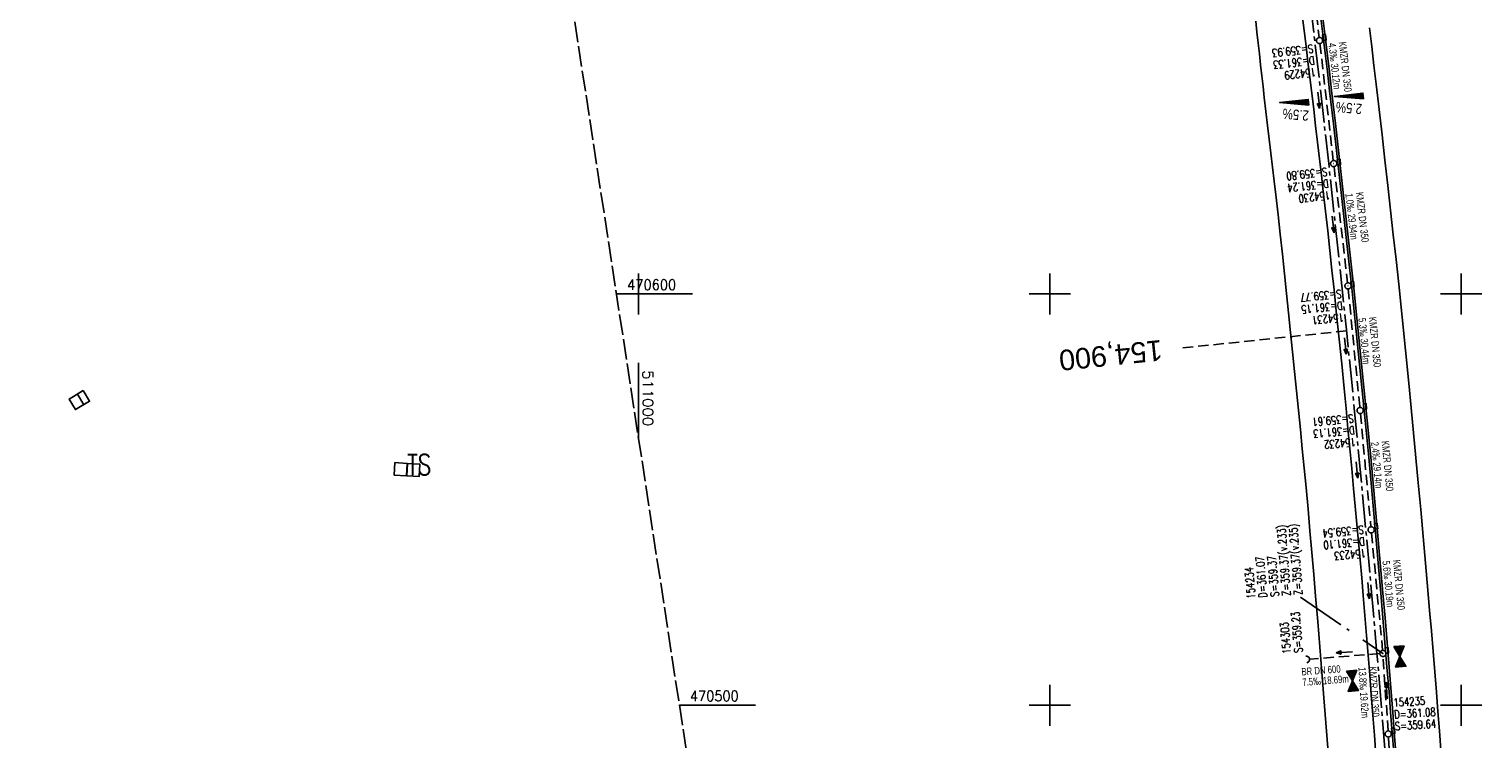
# Model space of a CAD drawing. Extents: x 510563 to 513920, y 467229 to 478797.
# Tile 11 of 67: x 510852 to 511205, y 470492 to 470664. Entities that reach past the tile are written whole.
import ezdxf
from ezdxf.enums import TextEntityAlignment as Align

# ---------------------------------------------------------------- set-up
doc = ezdxf.new("R2010")
doc.units = 0
doc.header["$LTSCALE"] = 10
doc.header["$MEASUREMENT"] = 0
for name, pattern in [('ACHSE', [5.5, 4, -0.5, 0.5, -0.5]), ('LT00', [0]), ('LT14', [0.6, 0.5, -0.1]), ('LT17', [0.15, 0.1, -0.05]), ('STRICHLINIE2', [0.375, 0.25, -0.125])]:
    doc.linetypes.add(name, pattern=pattern)
doc.layers.get('0').update_dxf_attribs({"linetype": 'LT00'})
for name, color, linetype in [('-AX-020', 250, 'ACHSE'), ('-Halt-Pfeil', 4, 'LT00'), ('-Haltung', 7, 'STRICHLINIE2'), ('-Haltungsbeschriftung', 140, 'LT00'), ('-HTP-20O', 11, 'LT00'), ('-HTP-20W', 11, 'LT00'), ('-QUE-20O', 11, 'LT00'), ('-QUE-20W', 11, 'LT00'), ('-Schachtbeschriftung', 5, 'LT00'), ('-ST-20', 30, 'LT17'), ('DFK_BEB_SCHR', 254, 'LT00'), ('DFK_BEBAUUNG', 250, 'LT00'), ('V96_AFBR_BAB', 250, 'LT00'), ('V96_KA_PRUF', 182, 'LT00'), ('V96_RASTER', 250, 'LT00'), ('V96_RINNE', 182, 'LT00'), ('V96_SINKK', 182, 'LT00'), ('V96_UK_DURCH', 182, 'LT00')]:
    doc.layers.add(name, color=color, linetype=linetype)
doc.layers.add('-BLATT_96-RAND', color=7, linetype='LT14', plot=False)
doc.styles.add('Beschrift', font='ARIAL.TTF')
doc.styles.add('Haltungsbeschriftung', font='ARIAL.TTF', dxfattribs={"width": 0.75})
doc.styles.add('schachtbeschriftung', font='romans.shx', dxfattribs={"width": 0.75, "height": 2})
doc.styles.get("Standard").update_dxf_attribs({"font": 'romans.shx'})

# ---------------------------------------------------------------- blocks, each defined once
blk = doc.blocks.new('SYMB0652')
at = {"color": 0, "linetype": 'ByBlock'}
blk.add_lwpolyline([(-0.15, -0.075), (0.15, -0.075), (0.15, 0.075), (-0.15, 0.075), (-0.15, -0.075)], dxfattribs=at)
blk = doc.blocks.new('SYMB0003')
at = {"color": 0, "linetype": 'ByBlock'}
for p, q in [((-0.015712, 0), (0.010166, 0.012015)), ((0, -0.021257), (-0.015712, 0)), ((0.010166, 0.012015), (0, -0.021257))]:
    blk.add_line(p, q, dxfattribs=at)
for points in [[(-0.031395, 0.499013), (-0.093691, 0.491144), (-0.154509, 0.475528), (-0.21289, 0.452414), (-0.267913, 0.422164), (-0.318712, 0.385257), (-0.364484, 0.342274), (-0.404509, 0.293893), (-0.438154, 0.240877), (-0.464888, 0.184062), (-0.484292, 0.124345), (-0.496058, 0.062667), (-0.5, 0)], [(-0.5, 0), (-0.496058, -0.062667), (-0.484292, -0.124345), (-0.464888, -0.184062), (-0.438154, -0.240877), (-0.404509, -0.293893), (-0.364485, -0.342274), (-0.318712, -0.385257), (-0.267914, -0.422164), (-0.21289, -0.452414), (-0.154509, -0.475529), (-0.093691, -0.491144), (-0.031395, -0.499014), (0.031395, -0.499014)], [(0.5, 0), (0.496057, 0.062667), (0.484292, 0.124345), (0.464888, 0.184062), (0.438153, 0.240877), (0.404509, 0.293893), (0.364484, 0.342274), (0.318712, 0.385257), (0.267913, 0.422164), (0.21289, 0.452414), (0.154509, 0.475528), (0.093691, 0.491144), (0.031395, 0.499013), (-0.031395, 0.499013)], [(0.031395, -0.499014), (0.093691, -0.491144), (0.154509, -0.475529), (0.21289, -0.452414), (0.267914, -0.422164), (0.318712, -0.385257), (0.364485, -0.342274), (0.404509, -0.293893), (0.438154, -0.240877), (0.464889, -0.184062), (0.484292, -0.124345), (0.496058, -0.062667), (0.5, 0)]]:
    blk.add_lwpolyline(points, dxfattribs=at)
blk = doc.blocks.new('SYMB1107')
at = {"color": 0, "linetype": 'ByBlock'}
for points in [[(-0.2, 0), (-0.196157, 0.039018), (-0.184776, 0.076537), (-0.166294, 0.111114), (-0.141421, 0.141421), (-0.111114, 0.166294), (-0.076537, 0.184776), (-0.039018, 0.196157), (0, 0.2)], [(0, 0.2), (0.039018, 0.196157), (0.076537, 0.184776), (0.111114, 0.166294), (0.141421, 0.141421), (0.166294, 0.111114), (0.184776, 0.076537), (0.196157, 0.039018), (0.2, 0)]]:
    blk.add_lwpolyline(points, dxfattribs=at)
blk = doc.blocks.new('SYMB0070')
at = {"color": 0, "linetype": 'ByBlock'}
for p, q in [((-0.5, 0), (0.2, 0)), ((0.5, 0), (0.2, 0.1)), ((0.2, 0.1), (0.2, 0)), ((0.468, 0), (0.21, 0.086)), ((0.21, 0.086), (0.21, -0.086)), ((0.21, -0.086), (0.468, 0)), ((0.22, -0.072), (0.437, 0)), ((0.23, -0.058), (0.405, 0)), ((0.24, -0.045), (0.374, 0)), ((0.342, 0), (0.25, 0.031)), ((0.25, 0.031), (0.25, -0.031)), ((0.25, -0.031), (0.342, 0)), ((0.26, -0.017), (0.31, 0)), ((0.27, -0.003), (0.279, 0))]:
    blk.add_line(p, q, dxfattribs=at)
for points in [[(0.2, 0), (0.2, -0.1), (0.5, 0)], [(0.437, 0), (0.22, 0.072), (0.22, -0.072)], [(0.405, 0), (0.23, 0.058), (0.23, -0.058)], [(0.374, 0), (0.24, 0.045), (0.24, -0.045)], [(0.31, 0), (0.26, 0.017), (0.26, -0.017)], [(0.279, 0), (0.27, 0.003), (0.27, -0.003)]]:
    blk.add_lwpolyline(points, dxfattribs=at)
blk = doc.blocks.new('SYMB0072')
at = {"color": 0, "linetype": 'ByBlock'}
for p, q in [((-0.5, -0.25), (-0.5, 0.25)), ((-0.5, 0.25), (0, 0)), ((-0.5, -0.25), (-0.5, 0.25)), ((0, 0), (-0.5, -0.25)), ((-0.48, -0.24), (-0.48, 0.24)), ((-0.46, -0.23), (-0.46, 0.23)), ((-0.44, -0.22), (-0.44, 0.22)), ((-0.42, -0.21), (-0.42, 0.21)), ((-0.4, -0.2), (-0.4, 0.2)), ((-0.38, -0.19), (-0.38, 0.19)), ((-0.36, -0.18), (-0.36, 0.18)), ((-0.34, -0.17), (-0.34, 0.17)), ((-0.32, -0.16), (-0.32, 0.16)), ((-0.3, -0.15), (-0.3, 0.15)), ((-0.28, -0.14), (-0.28, 0.14)), ((-0.26, -0.13), (-0.26, 0.13)), ((-0.24, -0.12), (-0.24, 0.12)), ((-0.22, -0.11), (-0.22, 0.11)), ((-0.2, -0.1), (-0.2, 0.1)), ((-0.18, -0.09), (-0.18, 0.09)), ((-0.16, -0.08), (-0.16, 0.08)), ((-0.14, -0.07), (-0.14, 0.07)), ((-0.12, -0.06), (-0.12, 0.06)), ((-0.1, -0.05), (-0.1, 0.05)), ((-0.08, -0.04), (-0.08, 0.04)), ((-0.06, -0.03), (-0.06, 0.03)), ((-0.04, -0.02), (-0.04, 0.02)), ((-0.02, -0.01), (-0.02, 0.01)), ((0.02, -0.01), (0.02, 0.01)), ((0.04, -0.02), (0.04, 0.02)), ((0.06, -0.03), (0.06, 0.03)), ((0.08, -0.04), (0.08, 0.04)), ((0.1, -0.05), (0.1, 0.05)), ((0.12, -0.06), (0.12, 0.06)), ((0.14, -0.07), (0.14, 0.07)), ((0.16, -0.08), (0.16, 0.08)), ((0.18, -0.09), (0.18, 0.09)), ((0.2, -0.1), (0.2, 0.1)), ((0.22, -0.11), (0.22, 0.11)), ((0.24, -0.12), (0.24, 0.12)), ((0.26, -0.13), (0.26, 0.13)), ((0.28, -0.14), (0.28, 0.14)), ((0.3, -0.15), (0.3, 0.15)), ((0.32, -0.16), (0.32, 0.16)), ((0.34, -0.17), (0.34, 0.17)), ((0.36, -0.18), (0.36, 0.18)), ((0.38, -0.19), (0.38, 0.19)), ((0.4, -0.2), (0.4, 0.2)), ((0.42, -0.21), (0.42, 0.21)), ((0.44, -0.22), (0.44, 0.22)), ((0.46, -0.23), (0.46, 0.23)), ((0.48, -0.24), (0.48, 0.24)), ((0.5, -0.25), (0.5, 0.25))]:
    blk.add_line(p, q, dxfattribs=at)
blk.add_lwpolyline([(0, 0), (0.5, 0.25), (0.5, -0.25), (0, 0)], dxfattribs=at)

msp = doc.modelspace()

# ---------------------------------------------------------------- linework, layer by layer
at = {"layer": '-AX-020', "ltscale": 0.2, "flags": 128}
msp.add_lwpolyline([(513881.72, 478796.97), (513877.87, 478787.35), (513870.37, 478768.8), (513862.79, 478750.28), (513855.14, 478731.79), (513847.41, 478713.32), (513839.61, 478694.89), (513831.74, 478676.49), (513823.79, 478658.13), (513815.77, 478639.79), (513807.68, 478621.49), (513799.51, 478603.22), (513791.27, 478584.98), (513782.96, 478566.77), (513774.58, 478548.6), (513766.12, 478530.46), (513757.59, 478512.36), (513748.99, 478494.29), (513740.31, 478476.25), (513731.57, 478458.25), (513722.75, 478440.29), (513713.86, 478422.36), (513704.9, 478404.46), (513695.86, 478386.6), (513686.76, 478368.78), (513677.58, 478351), (513668.34, 478333.25), (513659.02, 478315.54), (513649.63, 478297.86), (513640.17, 478280.23), (513630.64, 478262.63), (513621.04, 478245.07), (513611.37, 478227.54), (513601.63, 478210.06), (513591.82, 478192.62), (513586.74, 478183.65), (513576.83, 478166.26), (513566.85, 478148.92), (513556.8, 478131.61), (513546.69, 478114.34), (513536.51, 478097.1), (513526.28, 478079.91), (513515.99, 478062.74), (513505.64, 478045.61), (513495.23, 478028.52), (513484.78, 478011.45), (513474.27, 477994.42), (513463.71, 477977.42), (513453.11, 477960.45), (513442.46, 477943.5), (513431.76, 477926.59), (513421.03, 477909.7), (513410.25, 477892.84), (513399.43, 477876), (513388.58, 477859.18), (513377.69, 477842.39), (513366.77, 477825.62), (513355.82, 477808.87), (513344.83, 477792.14), (513333.82, 477775.43), (513322.78, 477758.74), (513311.72, 477742.06), (513300.63, 477725.4), (513289.52, 477708.75), (513278.39, 477692.12), (513267.24, 477675.5), (513256.08, 477658.89), (513244.9, 477642.29), (513233.71, 477625.7), (513222.5, 477609.12), (513211.29, 477592.54), (513200.07, 477575.97), (513188.84, 477559.41), (513177.6, 477542.84), (513166.37, 477526.28), (513154.8, 477509.24), (513142.5, 477491.11), (513130.2, 477472.99), (513117.9, 477454.86), (513105.61, 477436.73), (513093.33, 477418.59), (513081.06, 477400.44), (513068.81, 477382.28), (513056.57, 477364.12), (513044.34, 477345.94), (513032.14, 477327.75), (513019.96, 477309.55), (513007.8, 477291.33), (512995.67, 477273.09), (512983.57, 477254.83), (512971.49, 477236.55), (512959.45, 477218.25), (512947.45, 477199.93), (512935.48, 477181.58), (512923.55, 477163.21), (512911.66, 477144.81), (512899.82, 477126.38), (512888.03, 477107.93), (512876.28, 477089.44), (512864.58, 477070.92), (512852.94, 477052.36), (512841.35, 477033.77), (512829.82, 477015.15), (512818.35, 476996.49), (512806.94, 476977.79), (512795.6, 476959.05), (512789.64, 476949.14), (512778.41, 476930.34), (512767.24, 476911.5), (512756.13, 476892.61), (512745.1, 476873.69), (512734.14, 476854.72), (512723.25, 476835.72), (512712.42, 476816.68), (512701.67, 476797.59), (512690.98, 476778.47), (512680.37, 476759.31), (512669.82, 476740.11), (512659.35, 476720.87), (512648.95, 476701.6), (512638.61, 476682.28), (512628.35, 476662.93), (512618.16, 476643.54), (512608.04, 476624.11), (512597.99, 476604.65), (512588.01, 476585.15), (512578.1, 476565.61), (512568.26, 476546.04), (512558.5, 476526.43), (512548.8, 476506.79), (512539.18, 476487.11), (512529.63, 476467.4), (512520.15, 476447.65), (512510.75, 476427.87), (512501.42, 476408.05), (512492.16, 476388.2), (512482.97, 476368.31), (512473.85, 476348.4), (512464.81, 476328.44), (512455.84, 476308.46), (512446.94, 476288.44), (512438.12, 476268.39), (512429.37, 476248.31), (512420.69, 476228.2), (512412.09, 476208.05), (512403.56, 476187.88), (512395.11, 476167.67), (512386.72, 476147.43), (512378.42, 476127.17), (512370.18, 476106.87), (512362.02, 476086.54), (512353.94, 476066.18), (512345.92, 476045.79), (512337.99, 476025.38), (512330.13, 476004.93), (512322.34, 475984.46), (512314.63, 475963.96), (512306.99, 475943.43), (512299.43, 475922.87), (512291.94, 475902.28), (512284.53, 475881.67), (512277.19, 475861.03), (512269.93, 475840.36), (512262.74, 475819.67), (512255.63, 475798.95), (512248.6, 475778.21), (512241.64, 475757.44), (512234.76, 475736.64), (512227.95, 475715.82), (512221.22, 475694.97), (512214.57, 475674.11), (512207.99, 475653.21), (512201.49, 475632.29), (512200.13, 475627.89), (512194.28, 475608.79), (512188.5, 475589.67), (512182.78, 475570.54), (512177.14, 475551.38), (512171.56, 475532.2), (512166.05, 475513.01), (512160.62, 475493.79), (512155.26, 475474.55), (512149.97, 475455.29), (512148.09, 475448.36), (512142.91, 475429.07), (512137.8, 475409.77), (512132.78, 475390.44), (512127.83, 475371.09), (512122.96, 475351.72), (512118.16, 475332.33), (512113.45, 475312.92), (512108.81, 475293.5), (512104.25, 475274.06), (512099.76, 475254.59), (512095.36, 475235.11), (512091.03, 475215.62), (512086.78, 475196.1), (512082.61, 475176.57), (512078.52, 475157.02), (512074.51, 475137.46), (512070.57, 475117.88), (512066.72, 475098.28), (512063.24, 475080.25), (512059.53, 475060.62), (512055.9, 475040.98), (512052.34, 475021.33), (512048.86, 475001.67), (512045.44, 474981.99), (512042.08, 474962.3), (512038.79, 474942.6), (512035.56, 474922.89), (512032.39, 474903.18), (512029.27, 474883.45), (512026.2, 474863.71), (512023.18, 474843.97), (512020.21, 474824.22), (512017.28, 474804.47), (512014.39, 474784.7), (512011.54, 474764.94), (512008.73, 474745.16), (512005.95, 474725.39), (512003.2, 474705.61), (512000.47, 474685.82), (511997.78, 474666.03), (511995.1, 474646.24), (511992.44, 474626.45), (511989.8, 474606.65), (511987.17, 474586.85), (511984.55, 474567.05), (511981.94, 474547.25), (511979.34, 474527.45), (511976.74, 474507.69), (511975.13, 474495.38), (511973.48, 474482.82), (511971.82, 474470.25), (511970.17, 474457.69), (511968.51, 474445.13), (511966.84, 474432.57), (511965.15, 474420.02), (511963.46, 474407.46), (511961.75, 474394.91), (511960.03, 474382.35), (511958.28, 474369.81), (511956.52, 474357.26), (511954.73, 474344.72), (511952.92, 474332.18), (511951.08, 474319.64), (511949.21, 474307.11), (511947.31, 474294.58), (511945.38, 474282.06), (511943.41, 474269.55), (511941.4, 474257.04), (511939.35, 474244.53), (511937.27, 474232.04), (511935.14, 474219.55), (511932.96, 474207.07), (511930.74, 474194.59), (511928.46, 474182.13), (511926.14, 474169.68), (511923.76, 474157.23), (511921.32, 474144.8), (511918.83, 474132.38), (511916.28, 474119.97), (511913.66, 474107.57), (511910.98, 474095.19), (511908.24, 474082.82), (511905.43, 474070.46), (511902.54, 474058.13), (511899.59, 474045.81), (511896.56, 474033.5), (511893.47, 474021.26), (511890.29, 474009), (511887.03, 473996.75), (511883.7, 473984.53), (511880.29, 473972.33), (511876.8, 473960.15), (511873.23, 473947.99), (511869.59, 473935.86), (511865.87, 473923.74), (511862.08, 473911.66), (511858.21, 473899.59), (511854.26, 473887.55), (511850.24, 473875.54), (511846.14, 473863.55), (511841.96, 473851.59), (511837.71, 473839.65), (511833.39, 473827.75), (511828.99, 473815.86), (511824.51, 473804.01), (511819.96, 473792.19), (511815.33, 473780.39), (511810.64, 473768.63), (511805.86, 473756.89), (511801.02, 473745.18), (511796.09, 473733.51), (511791.1, 473721.87), (511786.03, 473710.25), (511780.89, 473698.68), (511775.67, 473687.13), (511770.39, 473675.61), (511765.03, 473664.13), (511759.6, 473652.69), (511754.09, 473641.28), (511748.51, 473629.9), (511742.87, 473618.56), (511737.15, 473607.25), (511731.36, 473595.99), (511725.49, 473584.75), (511719.56, 473573.56), (511713.56, 473562.4), (511707.48, 473551.28), (511701.34, 473540.2), (511695.13, 473529.16), (511688.84, 473518.16), (511682.49, 473507.2), (511676.07, 473496.28), (511669.58, 473485.39), (511663.02, 473474.55), (511656.39, 473463.76), (511649.7, 473453), (511642.94, 473442.29), (511636.1, 473431.62), (511629.21, 473420.99), (511622.24, 473410.41), (511615.21, 473399.87), (511608.11, 473389.37), (511600.95, 473378.92), (511593.72, 473368.52), (511586.42, 473358.16), (511579.06, 473347.85), (511571.64, 473337.58), (511564.15, 473327.36), (511556.59, 473317.19), (511548.97, 473307.07), (511541.29, 473297), (511533.54, 473286.97), (511525.74, 473276.99), (511517.86, 473267.07), (511509.93, 473257.19), (511501.93, 473247.36), (511493.87, 473237.58), (511485.75, 473227.86), (511477.57, 473218.19), (511475.55, 473215.81), (511467.29, 473206.2), (511458.98, 473196.64), (511450.61, 473187.13), (511442.18, 473177.67), (511433.71, 473168.25), (511425.19, 473158.87), (511416.62, 473149.54), (511408.01, 473140.24), (511399.37, 473130.98), (511390.68, 473121.76), (511381.96, 473112.57), (511373.2, 473103.41), (511364.42, 473094.28), (511355.61, 473085.17), (511346.77, 473076.1), (511337.91, 473067.04), (511329.03, 473058), (511320.13, 473048.99), (511311.22, 473039.98), (511302.29, 473031), (511293.34, 473022.02), (511284.39, 473013.05), (511275.44, 473004.09), (511266.47, 472995.14), (511255.91, 472984.59), (511236.79, 472965.5), (511230.18, 472958.9), (511223.57, 472952.29), (511216.96, 472945.68), (511210.37, 472939.06), (511203.78, 472932.43), (511197.22, 472925.79), (511190.66, 472919.13), (511184.13, 472912.44), (511177.62, 472905.74), (511171.14, 472899.01), (511164.68, 472892.25), (511158.26, 472885.46), (511151.88, 472878.64), (511145.53, 472871.79), (511139.22, 472864.89), (511132.96, 472857.96), (511126.75, 472850.98), (511120.58, 472843.95), (511114.48, 472836.88), (511109.32, 472830.82), (511103.32, 472823.65), (511097.39, 472816.44), (511091.51, 472809.17), (511085.7, 472801.85), (511079.95, 472794.49), (511074.26, 472787.07), (511068.64, 472779.61), (511063.08, 472772.1), (511057.59, 472764.54), (511052.16, 472756.93), (511046.8, 472749.28), (511041.5, 472741.58), (511036.27, 472733.84), (511031.1, 472726.05), (511026.01, 472718.22), (511020.98, 472710.35), (511016.01, 472702.43), (511011.12, 472694.47), (511006.29, 472686.47), (511001.53, 472678.43), (510996.84, 472670.35), (510992.22, 472662.22), (510987.67, 472654.06), (510983.19, 472645.86), (510978.78, 472637.62), (510974.44, 472629.35), (510970.17, 472621.04), (510965.98, 472612.69), (510961.85, 472604.3), (510957.8, 472595.88), (510953.82, 472587.43), (510949.91, 472578.94), (510946.07, 472570.42), (510942.31, 472561.87), (510938.62, 472553.28), (510935.01, 472544.67), (510931.46, 472536.02), (510928, 472527.34), (510924.6, 472518.64), (510921.29, 472509.9), (510918.04, 472501.14), (510914.87, 472492.35), (510911.78, 472483.53), (510908.76, 472474.69), (510905.82, 472465.82), (510902.96, 472456.92), (510900.17, 472448), (510897.45, 472439.06), (510894.82, 472430.1), (510892.26, 472421.11), (510889.78, 472412.1), (510887.37, 472403.07), (510885.04, 472394.02), (510882.79, 472384.95), (510880.62, 472375.87), (510878.53, 472366.76), (510876.51, 472357.64), (510874.57, 472348.49), (510872.71, 472339.34), (510870.93, 472330.16), (510869.23, 472320.98), (510867.6, 472311.77), (510866.06, 472302.56), (510864.59, 472293.33), (510863.2, 472284.09), (510861.89, 472274.84), (510860.67, 472265.57), (510859.52, 472256.3), (510858.45, 472247.02), (510857.45, 472237.73), (510856.54, 472228.43), (510855.71, 472219.12), (510854.96, 472209.81), (510854.29, 472200.49), (510853.7, 472191.16), (510853.18, 472181.83), (510852.75, 472172.5), (510852.4, 472163.16), (510852.13, 472153.82), (510851.93, 472144.48), (510851.82, 472135.13), (510851.79, 472125.79), (510851.84, 472116.44), (510851.96, 472107.1), (510852.01, 472104.71), (510852.24, 472095.37), (510852.54, 472086.03), (510852.93, 472076.69), (510853.39, 472067.36), (510853.92, 472058.03), (510854.53, 472048.71), (510855.21, 472039.39), (510855.96, 472030.07), (510856.78, 472020.77), (510857.67, 472011.46), (510858.63, 472002.17), (510859.65, 471992.88), (510860.73, 471983.6), (510861.88, 471974.33), (510863.09, 471965.06), (510864.36, 471955.8), (510865.69, 471946.55), (510867.08, 471937.31), (510868.53, 471928.08), (510870.02, 471918.86), (510871.58, 471909.64), (510873.18, 471900.44), (510874.84, 471891.24), (510876.54, 471882.05), (510878.3, 471872.88), (510880.1, 471863.71), (510881.95, 471854.55), (510883.84, 471845.4), (510885.78, 471836.26), (510887.76, 471827.12), (510889.78, 471818), (510891.83, 471808.88), (510893.93, 471799.78), (510896.06, 471790.68), (510898.23, 471781.59), (510900.44, 471772.51), (510902.67, 471763.44), (510904.94, 471754.37), (510907.24, 471745.32), (510909.57, 471736.27), (510911.93, 471727.22), (510914.31, 471718.19), (510916.72, 471709.16), (510919.15, 471700.14), (510921.61, 471691.12), (510924.09, 471682.11), (510926.59, 471673.11), (510929.1, 471664.11), (510931.64, 471655.12), (510934.19, 471646.13), (510936.76, 471637.14), (510939.34, 471628.16), (510941.94, 471619.19), (510944.55, 471610.22), (510947.17, 471601.25), (510949.8, 471592.28), (510952.43, 471583.31), (510955.08, 471574.35), (510957.73, 471565.39), (510960.38, 471556.43), (510963.04, 471547.47), (510967.7, 471531.77), (510970.25, 471523.2), (510975.26, 471506.32), (510980.27, 471489.44), (510985.27, 471472.57), (510990.27, 471455.68), (510995.25, 471438.8), (511000.21, 471421.91), (511005.16, 471405.01), (511010.09, 471388.11), (511014.99, 471371.2), (511019.86, 471354.28), (511024.7, 471337.36), (511029.51, 471320.42), (511034.28, 471303.47), (511039.01, 471286.52), (511043.7, 471269.55), (511048.34, 471252.56), (511052.93, 471235.57), (511057.46, 471218.56), (511061.95, 471201.53), (511066.37, 471184.49), (511070.73, 471167.43), (511075.02, 471150.36), (511079.24, 471133.27), (511083.39, 471116.16), (511086.57, 471102.84), (511090.59, 471085.7), (511094.53, 471068.54), (511098.39, 471051.37), (511102.17, 471034.17), (511105.87, 471016.96), (511109.5, 470999.73), (511113.05, 470982.49), (511116.52, 470965.23), (511119.91, 470947.95), (511123.22, 470930.66), (511126.45, 470913.36), (511129.61, 470896.04), (511132.69, 470878.7), (511135.68, 470861.35), (511138.6, 470843.99), (511141.44, 470826.62), (511144.2, 470809.23), (511146.88, 470791.83), (511149.49, 470774.42), (511152.01, 470757), (511154.45, 470739.56), (511156.82, 470722.12), (511159.1, 470704.66), (511161.31, 470687.19), (511163.44, 470669.72), (511165.49, 470652.23), (511165.64, 470650.9), (511167.87, 470631.02), (511170.03, 470611.14), (511172.1, 470591.25), (511174.1, 470571.35), (511176.01, 470551.44), (511177.85, 470531.52), (511179.53, 470512.55), (511180.88, 470496.34), (511182.16, 470480.14), (511183.36, 470463.92), (511184.48, 470447.7), (511185.52, 470431.48), (511186.48, 470415.25), (511187.36, 470399.01), (511188.16, 470382.77), (511188.88, 470366.53), (511189.52, 470350.29), (511190.08, 470334.04), (511190.56, 470317.79), (511190.96, 470301.53), (511191.28, 470285.28), (511191.52, 470269.02), (511191.68, 470252.76), (511191.76, 470236.51), (511191.77, 470220.25), (511191.69, 470203.99), (511191.53, 470187.73), (511191.29, 470171.47), (511191.24, 470169.01), (511190.91, 470152.75), (511190.5, 470136.5), (511190.02, 470120.25), (511189.47, 470104), (511188.85, 470087.75), (511188.17, 470071.51), (511187.43, 470055.27), (511186.63, 470039.03), (511185.78, 470022.79), (511184.88, 470006.56), (511183.93, 469990.33), (511182.94, 469974.1), (511181.91, 469957.87), (511180.85, 469941.65), (511179.74, 469925.43), (511178.61, 469909.21), (511177.46, 469892.99), (511176.28, 469876.78), (511175.08, 469860.56), (511173.86, 469844.35), (511172.63, 469828.14), (511171.39, 469811.93), (511170.14, 469795.72), (511168.85, 469778.99), (511030.96, 467993.35), (511029.42, 467973.41), (511027.88, 467953.47), (511026.35, 467933.52), (511024.83, 467913.58), (511023.32, 467893.64), (511021.83, 467873.7), (511020.35, 467853.75), (511018.9, 467833.8), (511017.47, 467813.85), (511016.06, 467793.9), (511014.69, 467773.95), (511013.35, 467754), (511012.05, 467734.04), (511010.78, 467714.08), (511009.56, 467694.12), (511008.38, 467674.15), (511007.25, 467654.18), (511006.18, 467634.21), (511005.15, 467614.24), (511004.19, 467594.26), (511003.28, 467574.28), (511002.44, 467554.3), (511001.67, 467534.31), (511000.96, 467514.33), (511000.33, 467494.34), (510999.77, 467474.34), (510999.56, 467465.71), (510999.11, 467445.71), (510998.75, 467425.72), (510998.46, 467405.72), (510998.26, 467385.72), (510998.14, 467365.72), (510998.09, 467345.72), (510998.13, 467325.72), (510998.24, 467305.72), (510998.44, 467285.72), (510998.71, 467265.72), (510999.07, 467245.73), (510999.43, 467229.16)], dxfattribs=at)
at = {"layer": '-BLATT_96-RAND', "elevation": 359.87}
msp.add_lwpolyline([(510925.48, 471051.66), (511037.44, 470320.17), (511321.13, 470363.6), (511209.17, 471095.08), (510925.48, 471051.66)], dxfattribs=at)
at = {"layer": '-Haltung'}
for p, q in [((511162.63, 470686.57, 359.87), (511165.48, 470662.36, 359.87)), ((511165.66, 470660.87, 359.87), (511168.92, 470632.44, 359.87)), ((511169.09, 470630.95, 359.87), (511172.4, 470602.71, 359.87)), ((511172.56, 470601.22, 359.87), (511175.37, 470572.41, 359.87)), ((511175.51, 470570.92, 359.87), (511178.05, 470543.39, 359.87)), ((511178.19, 470541.9, 359.87), (511180.91, 470513.34, 359.87)), ((511180.23, 470512.54, 359.87), (511163.09, 470511.2, 359.87)), ((511182.22, 470493.77, 359.87), (511181.03, 470511.85, 359.87)), ((511184.38, 470463.31, 359.87), (511182.32, 470492.27, 359.87))]:
    msp.add_line(p, q, dxfattribs=at)
at = {"layer": '-QUE-20O'}
for p, q in [((511169.22, 470648.06), (511169.22, 470648.05)), ((511169.53, 470648.02), (511169.52, 470648.09)), ((511169.82, 470648.12), (511169.83, 470648)), ((511170.14, 470647.97), (511170.12, 470648.16)), ((511170.41, 470648.19), (511170.44, 470647.94)), ((511170.75, 470647.92), (511170.71, 470648.23)), ((511171.01, 470648.26), (511171.05, 470647.89)), ((511171.36, 470647.87), (511171.31, 470648.29)), ((511171.61, 470648.33), (511171.66, 470647.84)), ((511171.97, 470647.82), (511171.9, 470648.36)), ((511172.2, 470648.4), (511172.27, 470647.79)), ((511172.58, 470647.77), (511172.5, 470648.43)), ((511172.8, 470648.47), (511172.88, 470647.74)), ((511173.19, 470647.72), (511173.1, 470648.5)), ((511173.4, 470648.53), (511173.49, 470647.69)), ((511173.8, 470647.66), (511173.69, 470648.57)), ((511173.99, 470648.6), (511174.1, 470647.64)), ((511174.41, 470647.61), (511174.29, 470648.64)), ((511174.59, 470648.67), (511174.71, 470647.59)), ((511175.02, 470647.56), (511174.89, 470648.7)), ((511175.18, 470648.74), (511175.32, 470647.54)), ((511175.63, 470647.51), (511175.48, 470648.77)), ((511175.78, 470648.81), (511175.93, 470647.49)), ((511176.24, 470647.46), (511176.08, 470648.84))]:
    msp.add_line(p, q, dxfattribs=at)
msp.add_lwpolyline([(511176.29, 470647.46), (511169.18, 470648.05), (511176.13, 470648.85), (511176.29, 470647.46)], dxfattribs=at)
at = {"layer": '-QUE-20W'}
for p, q in [((511161.27, 470647.15), (511161.4, 470646.06)), ((511161.7, 470646.04), (511161.57, 470647.18)), ((511161.87, 470647.21), (511162.01, 470646.01)), ((511162.31, 470645.99), (511162.17, 470647.25)), ((511162.47, 470647.28), (511162.62, 470645.96)), ((511162.92, 470645.94), (511162.76, 470647.32)), ((511155.91, 470646.53), (511155.91, 470646.52)), ((511156.22, 470646.5), (511156.21, 470646.57)), ((511156.51, 470646.6), (511156.52, 470646.47)), ((511156.83, 470646.45), (511156.8, 470646.63)), ((511157.1, 470646.67), (511157.13, 470646.42)), ((511157.44, 470646.4), (511157.4, 470646.7)), ((511157.7, 470646.74), (511157.74, 470646.37)), ((511158.04, 470646.34), (511158, 470646.77)), ((511158.29, 470646.81), (511158.35, 470646.32)), ((511158.65, 470646.29), (511158.59, 470646.84)), ((511158.89, 470646.87), (511158.96, 470646.27)), ((511159.26, 470646.24), (511159.19, 470646.91)), ((511159.49, 470646.94), (511159.57, 470646.22)), ((511159.87, 470646.19), (511159.78, 470646.98)), ((511160.08, 470647.01), (511160.18, 470646.17)), ((511160.48, 470646.14), (511160.38, 470647.04)), ((511160.68, 470647.08), (511160.79, 470646.12)), ((511161.09, 470646.09), (511160.98, 470647.11))]:
    msp.add_line(p, q, dxfattribs=at)
msp.add_lwpolyline([(511162.98, 470645.93), (511155.87, 470646.53), (511162.82, 470647.32), (511162.98, 470645.93)], dxfattribs=at)
at = {"layer": '-Schachtbeschriftung'}
for p, q in [((511160.95, 470526.28), (511170.78, 470519.56, 176.75)), ((511172.18, 470518.61, 201.83), (511172.78, 470518.2, 212.51)), ((511176.09, 470515.93, 272.16), (511180.98, 470512.6, 359.87))]:
    msp.add_line(p, q, dxfattribs=at)
at = {"layer": '-ST-20', "ltscale": 2.5}
msp.add_line((511172.12, 470591.03), (511132.34, 470586.88), dxfattribs=at)
at = {"layer": 'DFK_BEB_SCHR'}
msp.add_line((510863.56, 470575.65), (510865.09, 470573.08), dxfattribs=at)
at = {"layer": 'DFK_BEBAUUNG'}
for points in [[(510864.98, 470576.49, 0), (510866.51, 470573.92, 0), (510863.07, 470571.89, 0), (510861.55, 470574.46, 0), (510864.98, 470576.49, 0)], [(510940.55, 470555.98, 0), (510940.75, 470558.99, 0), (510943.71, 470558.8, 0), (510943.54, 470555.81, 0), (510940.55, 470555.98, 0)], [(510946.82, 470558.6, 0), (510946.65, 470555.62, 0), (510943.66, 470555.8, 0), (510943.84, 470558.79, 0), (510946.82, 470558.6, 0)]]:
    msp.add_polyline3d(points, dxfattribs=at)
at = {"layer": 'V96_AFBR_BAB', "elevation": 359.87}
for points in [[(511167.55, 470489.62), (511166.61, 470501.82), (511166.12, 470508), (511165.63, 470514.18), (511165.13, 470520.35), (511164.61, 470526.53), (511164.17, 470531.82), (511163.71, 470537.11), (511163.24, 470542.4), (511162.77, 470547.69), (511162.28, 470552.98), (511161.83, 470557.67), (511161.37, 470562.36), (511160.91, 470567.05), (511160.45, 470571.74), (511159.98, 470576.43), (511159.5, 470581.17), (511159.02, 470585.91), (511158.54, 470590.65), (511158.05, 470595.39), (511157.56, 470600.13), (511157.05, 470604.92), (511156.53, 470609.71), (511156.01, 470614.5), (511155.47, 470619.28), (511154.92, 470624.07), (511154.52, 470627.45), (511154.12, 470630.84), (511153.72, 470634.23), (511153.31, 470637.62), (511152.91, 470641), (511152.52, 470644.39), (511152.13, 470647.78), (511151.83, 470650.43), (511151.54, 470653.07), (511151.24, 470655.72), (511150.95, 470658.37), (511150.65, 470661.01), (511150.35, 470663.66), (511150.04, 470666.3)], [(511161.38, 470667.88), (511161.84, 470664.07), (511162.3, 470660.26), (511162.76, 470656.46), (511163.21, 470652.65), (511163.66, 470648.84), (511164.14, 470644.85), (511164.61, 470640.86), (511165.08, 470636.87), (511165.55, 470632.88), (511166.02, 470628.88), (511166.48, 470624.89), (511167.02, 470620.11), (511167.55, 470615.33), (511168.07, 470610.54), (511168.59, 470605.76), (511169.09, 470600.97), (511169.72, 470594.98), (511170.34, 470588.98), (511170.95, 470582.98), (511171.54, 470576.98), (511172.02, 470572.12), (511172.48, 470567.27), (511172.94, 470562.42), (511173.4, 470557.57), (511173.85, 470552.71), (511174.25, 470548.37), (511174.65, 470544.03), (511175.05, 470539.68), (511175.43, 470535.34), (511175.82, 470531), (511176.19, 470526.65), (511176.6, 470521.82), (511177, 470516.99), (511177.39, 470512.17), (511177.77, 470507.34), (511178.15, 470502.51), (511178.54, 470497.62), (511178.92, 470492.74), (511179.29, 470487.86)], [(511195.07, 470489.04), (511194.71, 470493.75), (511194.35, 470498.46), (511193.98, 470503.17), (511193.58, 470508.13), (511193.17, 470513.09), (511192.76, 470518.05), (511192.33, 470523.01), (511191.91, 470527.98), (511191.34, 470534.51), (511190.76, 470541.04), (511190.18, 470547.57), (511189.58, 470554.11), (511189.02, 470560.17), (511188.45, 470566.23), (511187.87, 470572.29), (511187.28, 470578.34), (511186.47, 470586.35), (511185.65, 470594.35), (511184.81, 470602.35), (511184.16, 470608.35), (511183.51, 470614.35), (511182.84, 470620.35), (511182.17, 470626.35), (511181.47, 470632.51), (511180.77, 470638.67), (511180.06, 470644.83), (511179.34, 470650.99), (511178.8, 470655.58), (511178.26, 470660.17), (511177.71, 470664.75)]]:
    msp.add_lwpolyline(points, dxfattribs=at)
at = {"layer": 'V96_RASTER'}
for p, q in [((511000, 470605, 359.87), (511000, 470595, 359.87)), ((511100, 470595, 359.87), (511100, 470605, 359.87)), ((511200, 470605, 359.87), (511200, 470595, 359.87)), ((510994.61, 470600, 359.87), (511013.11, 470600, 359.87)), ((511095, 470600, 359.87), (511105, 470600, 359.87)), ((511195, 470600, 359.87), (511205, 470600, 359.87)), ((511000, 470583.27, 359.87), (511000, 470564.77, 359.87)), ((511100, 470495, 359.87), (511100, 470505, 359.87)), ((511200, 470505, 359.87), (511200, 470495, 359.87)), ((511028.41, 470500, 359.87), (511009.91, 470500, 359.87)), ((511105, 470500, 359.87), (511095, 470500, 359.87)), ((511205, 470500, 359.87), (511195, 470500, 359.87))]:
    msp.add_line(p, q, dxfattribs=at)
at = {"layer": 'V96_RINNE', "elevation": 359.87}
for points in [[(511183.62, 470488.47), (511183.24, 470493.38), (511182.85, 470498.3), (511182.46, 470503.22), (511181.97, 470509.22), (511181.48, 470515.22), (511180.99, 470521.22), (511180.48, 470527.22), (511179.93, 470533.68), (511179.36, 470540.15), (511178.78, 470546.62), (511178.19, 470553.09), (511177.44, 470561.14), (511176.66, 470569.2), (511175.87, 470577.25), (511175.06, 470585.29), (511174.23, 470593.34), (511173.38, 470601.39), (511172.52, 470609.39), (511171.65, 470617.38), (511170.76, 470625.38), (511169.86, 470633.39), (511168.95, 470641.39), (511168.02, 470649.39), (511167.47, 470653.98), (511166.93, 470658.57), (511166.37, 470663.16), (511165.81, 470667.74)], [(511184.12, 470488.51), (511183.74, 470493.42), (511183.35, 470498.34), (511182.96, 470503.26), (511182.47, 470509.26), (511181.98, 470515.26), (511181.49, 470521.26), (511180.98, 470527.26), (511180.43, 470533.73), (511179.86, 470540.2), (511179.28, 470546.67), (511178.69, 470553.13), (511177.93, 470561.19), (511177.16, 470569.24), (511176.37, 470577.3), (511175.55, 470585.35), (511174.72, 470593.39), (511173.88, 470601.44), (511173.02, 470609.44), (511172.15, 470617.44), (511171.26, 470625.44), (511170.36, 470633.44), (511169.44, 470641.45), (511168.51, 470649.45), (511167.97, 470654.04), (511167.42, 470658.63), (511166.87, 470663.22), (511166.3, 470667.8)]]:
    msp.add_lwpolyline(points, dxfattribs=at)

# ---------------------------------------------------------------- block references
at = {"layer": '-Halt-Pfeil', "yscale": 4.000000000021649, "zscale": 4}
for p, xscale, rotation in [((511165.35, 470647.11, 359.87), 3.999999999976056, 276.547355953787), ((511168.86, 470616.89, 359.87), 3.999999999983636, 276.6839059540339), ((511171.86, 470587.33, 359.87), 4.000000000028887, 275.5635959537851), ((511174.67, 470557.21, 359.87), 3.999999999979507, 275.2765059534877), ((511177.49, 470527.83, 359.87), 4.000000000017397, 275.4270259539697), ((511171.58, 470512.86, 359.87), 3.999999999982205, 184.4737159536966), ((511181.92, 470503.59, 359.87), 4.000000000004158, 93.77553595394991)]:
    msp.add_blockref('SYMB0070', p, dxfattribs=dict(at, xscale=xscale, rotation=rotation))
at = {"layer": '-HTP-20O', "xscale": 4.999999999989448, "yscale": 5, "zscale": 5, "rotation": 274.9154699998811}
msp.add_blockref('SYMB0072', (511185.1, 470511.87), dxfattribs=at)
at = {"layer": '-HTP-20W', "xscale": 4.999999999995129, "yscale": 5, "zscale": 5, "rotation": 274.8419700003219}
msp.add_blockref('SYMB0072', (511173.58, 470505.93), dxfattribs=at)
at = {"layer": 'V96_KA_PRUF', "xscale": 1.50000000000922, "yscale": 1.50000000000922, "zscale": 1.5, "rotation": 278.7021059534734}
for p in [(511165.57, 470661.62, 359.87), (511169, 470631.7, 359.87), (511172.49, 470601.96, 359.87), (511175.44, 470571.66, 359.87), (511178.12, 470542.65, 359.87), (511180.98, 470512.6, 359.87), (511182.27, 470493.02, 359.87)]:
    msp.add_blockref('SYMB0003', p, dxfattribs=at)
at = {"layer": 'V96_SINKK', "zscale": 4.5}
for p, xscale, yscale, rotation in [((511166.74, 470662.34, 359.87), 4.500000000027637, 4.50000000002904, 276.72711639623), ((511170.29, 470632.06, 359.87), 4.500000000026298, 4.500000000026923, 276.3286601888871), ((511173.55, 470602.42, 359.87), 4.500000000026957, 4.500000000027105, 275.884288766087), ((511176.62, 470572.63, 359.87), 4.50000000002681, 4.500000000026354, 275.3530241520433), ((511179.34, 470543.52, 359.87), 4.500000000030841, 4.500000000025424, 275.0043232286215), ((511181.94, 470513.32, 359.87), 4.500000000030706, 4.500000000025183, 274.5710237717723), ((511183.49, 470493.8, 359.87), 4.500000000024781, 4.500000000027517, 274.2267018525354)]:
    msp.add_blockref('SYMB0652', p, dxfattribs=dict(at, xscale=xscale, yscale=yscale, rotation=rotation))
at = {"layer": 'V96_UK_DURCH', "xscale": 4.000000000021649, "yscale": 4.000000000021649, "zscale": 4, "rotation": 278.7021059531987}
msp.add_blockref('SYMB1107', (511162.34, 470511.14, 359.87), dxfattribs=at)

# ---------------------------------------------------------------- texts
at = {"layer": '-Haltungsbeschriftung', "style": 'Haltungsbeschriftung', "width": 0.75}
for s, rotation, p in [('4.3‰ 30.12m', 276.5474, (511167.7, 470660.93)), ('KMZR DN 350', 276.5474, (511170.24, 470661.22)), ('1.0‰ 29.94m', 276.6839, (511171.83, 470624.36, 359.87)), ('KMZR DN 350', 276.6839, (511174.38, 470624.66, 359.87)), ('KMZR DN 350', 275.5636, (511177.56, 470594.33, 359.87)), ('5.3‰ 30.44m', 275.5636, (511175.01, 470594.08, 359.87)), ('2.4‰ 29.14m', 275.2765, (511178.11, 470563.96, 359.87)), ('KMZR DN 350', 275.2765, (511180.66, 470564.19, 359.87)), ('5.6‰ 30.19m', 275.427, (511180.85, 470535.04, 359.87)), ('KMZR DN 350', 275.427, (511183.4, 470535.28, 359.87)), ('BR DN 600', 4.4737, (511161.24, 470507.23, 359.87)), ('KMZR DN 350', 273.7755, (511177.56, 470509.35, 359.87)), ('7.5‰ 18.69m', 4.4737, (511161.44, 470504.67, 359.87)), ('13.8‰ 19.62m', 273.7755, (511175.01, 470509.18, 359.87))]:
    msp.add_text(s, height=1.8, rotation=rotation, dxfattribs=at).set_placement(p)
at = {"layer": '-QUE-20O', "style": 'Beschrift', "width": 0.8}
msp.add_text('2.5%%%', height=2.5, rotation=-184.7811, dxfattribs=at).set_placement((511176, 470646.19))
at = {"layer": '-QUE-20W', "style": 'Beschrift', "width": 0.8}
msp.add_text('2.5%%%', height=2.5, rotation=-184.7811, dxfattribs=at).set_placement((511163.05, 470644.57))
at = {"layer": '-Schachtbeschriftung', "style": 'schachtbeschriftung', "width": 0.75}
for s, rotation, p in [('S=359.93', 186.5474, (511163.92, 470660.68, 359.87)), ('D=361.33', 186.5474, (511164.25, 470657.81, 359.87)), ('154229', 186.5474, (511164.57, 470654.95, 359.87)), ('S=359.80', 186.6839, (511167.35, 470630.75, 359.87)), ('D=361.24', 186.6839, (511167.69, 470627.89, 359.87)), ('154230', 186.6839, (511168.02, 470625.03, 359.87)), ('D=361.15', 185.5636, (511171.1, 470598.18, 359.87)), ('S=359.77', 185.5636, (511170.82, 470601.05, 359.87)), ('154231', 185.5636, (511171.38, 470595.31, 359.87)), ('S=359.61', 185.2765, (511173.77, 470570.76, 359.87)), ('D=361.13', 185.2765, (511174.03, 470567.89, 359.87)), ('154232', 185.2765, (511174.3, 470565.02, 359.87)), ('Z=359.37(v.233)', 94.4737, (511158.57, 470526.68, 359.87)), ('Z=359.37(v.235)', 94.4737, (511161.44, 470526.91, 359.87)), ('S=359.54', 185.427, (511176.21, 470543.71, 359.87)), ('D=361.10', 185.427, (511176.48, 470540.85, 359.87)), ('154233', 185.427, (511176.75, 470537.98, 359.87)), ('D=361.07', 94.4737, (511152.83, 470526.23, 359.87)), ('S=359.37', 94.4737, (511155.7, 470526.46, 359.87)), ('154234', 94.4737, (511149.96, 470526.01, 359.87)), ('S=359.23', 94.4772, (511161.46, 470512.82, 359.87)), ('154303', 94.4772, (511158.59, 470512.6, 359.87)), ('154235', 3.7755, (511183.59, 470499.63, 359.87)), ('D=361.08', 3.7755, (511183.78, 470496.75, 359.87)), ('S=359.64', 3.7755, (511183.96, 470493.88, 359.87))]:
    msp.add_text(s, height=2, rotation=rotation, dxfattribs=at).set_placement(p)
at = {"layer": '-ST-20', "style": 'Beschrift'}
msp.add_text('154,900', height=5, rotation=-174.161, dxfattribs=at).set_placement((511127.37, 470586.36), align=Align.MIDDLE_LEFT)
at = {"layer": 'DFK_BEBAUUNG', "width": 0.75}
msp.add_text('TS', height=5, rotation=-0.0003, dxfattribs=at).set_placement((510943.76, 470555.96))
at = {"layer": 'V96_RASTER'}
for s, rotation, width, p in [(' 470600', 359.9993, 0.928, (510995.61, 470601, 359.87)), (' 511000', 269.9993, 1.058, (511001, 470583.27, 359.87)), (' 470500', 359.9993, 0.921, (511010.91, 470501, 359.87))]:
    msp.add_text(s, height=2.5, rotation=rotation, dxfattribs=dict(at, width=width)).set_placement(p)

doc.saveas('drawing.dxf')
